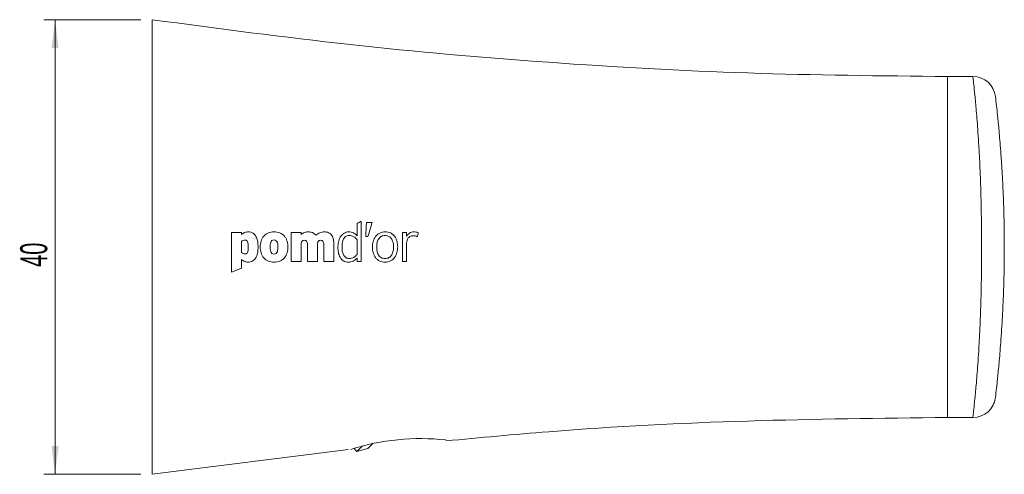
# Model space of a CAD drawing. Header units: millimetres. Extents: x -358 to 236, y 76 to 450.
# Tile 4 of 4: x 109 to 195, y 410 to 450. Entities that reach past the tile are written whole.
import ezdxf

# ---------------------------------------------------------------- set-up
doc = ezdxf.new("R2010")
doc.units = ezdxf.units.MM
doc.styles.add('SLDTEXTSTYLE0', font='TXT', dxfattribs={"width": 0.605})
doc.dimstyles.new('SLDDIMSTYLE1', dxfattribs={"dimtxt": 2.311487, "dimasz": 2.5, "dimexe": 0, "dimexo": 0.0625, "dimgap": 0.577872, "dimtad": 1, "dimtoh": 1, "dimrnd": 1e-09, "dimzin": 12, "dimdsep": 46, "dimtxsty": 'SLDTEXTSTYLE0', "dimsah": 1, "dimcen": 0.09, "dimadec": 0, "dimazin": 0, "dimtfac": 1, "dimtofl": 0, "dimtmove": 0, "dimatfit": 3, "dimfxl": 1, "dimfrac": 2, "dimtolj": 1, "dimtzin": 12, "dimarcsym": 0})

# ---------------------------------------------------------------- blocks, each defined once
blk = doc.blocks.new('*D3')
at = {"color": 7, "linetype": 'Continuous', "lineweight": 0}
for p, q in [((119.424, 449.982), (110.888, 449.982)), ((111.888, 449.982), (111.888, 409.982)), ((119.424, 409.982), (110.888, 409.982))]:
    blk.add_line(p, q, dxfattribs=at)
for points in [[(111.888, 449.982), (111.578, 447.482), (112.198, 447.482)], [(111.888, 409.982), (112.198, 412.482), (111.578, 412.482)]]:
    blk.add_solid(points, dxfattribs=at)
at = {"color": 7, "linetype": 'Continuous', "lineweight": 0, "insert": (108.819, 428.224), "char_height": 2.3813, "attachment_point": 1, "rotation": 90, "style": 'SLDTEXTSTYLE0'}
blk.add_mtext('40', dxfattribs=at)

msp = doc.modelspace()

# ---------------------------------------------------------------- linework, layer by layer
at = {"color": 7, "linetype": 'Continuous', "lineweight": 15}
for p, q in [((190.424, 414.982), (190.424, 444.982)), ((192.66, 444.982), (190.424, 444.982)), ((190.424, 444.982), (190.424, 429.982)), ((192.66, 414.982), (190.424, 414.982)), ((138.454, 411.999), (138.95, 412.495)), ((139.885, 412.723), (139.42, 412.258)), ((120.424, 409.982), (137.703, 412.15)), ((138.184, 412.269), (138.454, 411.999)), ((138.454, 411.999), (139.42, 412.258))]:
    msp.add_line(p, q, dxfattribs=at)
at = {"color": 142, "linetype": 'Continuous', "lineweight": 0, "true_color": 0x0080c0}
msp.add_line((138.441, 429.309), (138.441, 429.308), dxfattribs=at)
at = {"color": 7, "linetype": 'Continuous', "lineweight": 15}
for centre, radius, start, end in [((192.66, 442.982), 2, 6.72575, 90), ((192.66, 416.982), 2, 270, 353.27425), ((144.049, 392.883), 20.242, 83.67002, 107.61186)]:
    msp.add_arc(centre, radius, start, end, dxfattribs=at)
for points, knots in [([(190.424, 444.982), (184.569, 445.042), (172.863, 445.161), (155.328, 446.144), (137.832, 447.663), (126.227, 449.209), (120.424, 449.982)], [0, 0, 0, 0, 0.250058, 0.5, 0.749942, 1, 1, 1, 1]), ([(120.424, 449.982), (120.424, 449.982), (120.424, 449.87), (120.424, 449.382), (120.424, 448.628), (120.424, 447.336), (120.424, 445.322), (120.424, 443.003), (120.424, 441.041), (120.424, 439.526), (120.424, 437.978), (120.424, 436.406), (120.424, 434.815), (120.424, 433.211), (120.424, 431.599), (120.424, 430.521), (120.424, 429.443), (120.424, 428.365), (120.424, 426.753), (120.424, 425.149), (120.424, 423.558), (120.424, 421.986), (120.424, 420.439), (120.424, 418.924), (120.424, 416.961), (120.424, 414.643), (120.424, 412.628), (120.424, 411.337), (120.424, 410.582), (120.424, 410.095), (120.424, 409.982), (120.424, 409.982)], [0, 0, 0, 0, 0.015625, 0.0312501, 0.0468751, 0.0625002, 0.0937503, 0.1250004, 0.1406254, 0.1562505, 0.1718755, 0.1875006, 0.2031256, 0.2187507, 0.2343757, 0.2500008, 0.2500008, 0.2656257, 0.2812507, 0.2968756, 0.3125006, 0.3281255, 0.3437505, 0.3593754, 0.3750004, 0.4062503, 0.4375002, 0.4531251, 0.4687501, 0.484375, 0.5, 0.5, 0.5, 0.5]), ([(192.66, 414.982), (192.66, 414.982), (192.667, 415.042), (192.694, 415.283), (192.714, 415.463), (192.766, 415.953), (192.798, 416.262), (192.855, 416.84), (192.875, 417.052), (192.918, 417.514), (192.94, 417.764), (193.01, 418.577), (193.06, 419.201), (193.136, 420.306), (193.162, 420.705), (193.212, 421.56), (193.237, 422.015), (193.283, 422.993), (193.305, 423.515), (193.346, 424.648), (193.364, 425.245), (193.386, 426.193), (193.392, 426.518), (193.404, 427.187), (193.408, 427.532), (193.42, 428.571), (193.424, 429.28), (193.424, 430.726), (193.42, 431.433), (193.408, 432.472), (193.403, 432.816), (193.391, 433.483), (193.385, 433.807), (193.37, 434.437), (193.362, 434.744), (193.344, 435.341), (193.335, 435.633), (193.304, 436.479), (193.282, 437.002), (193.235, 437.983), (193.21, 438.443), (193.16, 439.295), (193.134, 439.688), (193.058, 440.786), (193.008, 441.411), (192.938, 442.227), (192.915, 442.477), (192.873, 442.935), (192.853, 443.143), (192.797, 443.712), (192.765, 444.018), (192.713, 444.504), (192.693, 444.683), (192.667, 444.922), (192.66, 444.982), (192.66, 444.982)], [0, 0, 0, 0, 0.0625, 0.0625, 0.125, 0.125, 0.1875, 0.1875, 0.21875, 0.21875, 0.25, 0.25, 0.3125, 0.3125, 0.34375, 0.34375, 0.375, 0.375, 0.40625, 0.40625, 0.4375, 0.4375, 0.453125, 0.453125, 0.46875, 0.46875, 0.5, 0.5, 0.53125, 0.53125, 0.546875, 0.546875, 0.5625, 0.5625, 0.578125, 0.578125, 0.59375, 0.59375, 0.625, 0.625, 0.65625, 0.65625, 0.6875, 0.6875, 0.75, 0.75, 0.78125, 0.78125, 0.8125, 0.8125, 0.875, 0.875, 0.9375, 0.9375, 1, 1, 1, 1]), ([(194.646, 443.216), (194.646, 443.216), (194.671, 443.008), (194.743, 442.367), (194.773, 442.098), (194.843, 441.433), (194.883, 441.038), (194.95, 440.325), (194.973, 440.068), (195.021, 439.516), (195.046, 439.22), (195.096, 438.583), (195.122, 438.242), (195.161, 437.688), (195.174, 437.497), (195.2, 437.099), (195.213, 436.891), (195.251, 436.249), (195.275, 435.793), (195.322, 434.81), (195.343, 434.28), (195.371, 433.44), (195.38, 433.153), (195.395, 432.559), (195.401, 432.25), (195.418, 431.307), (195.424, 430.663), (195.424, 429.342), (195.418, 428.696), (195.402, 427.753), (195.396, 427.443), (195.381, 426.847), (195.372, 426.558), (195.354, 425.998), (195.344, 425.725), (195.323, 425.196), (195.311, 424.939), (195.277, 424.201), (195.252, 423.746), (195.202, 422.894), (195.176, 422.496), (195.124, 421.751), (195.098, 421.407), (195.023, 420.448), (194.974, 419.902), (194.908, 419.191), (194.886, 418.971), (194.846, 418.566), (194.827, 418.381), (194.774, 417.875), (194.744, 417.603), (194.671, 416.957), (194.646, 416.748), (194.646, 416.748)], [0, 0, 0, 0, 0.125, 0.125, 0.1875, 0.1875, 0.25, 0.25, 0.28125, 0.28125, 0.3125, 0.3125, 0.34375, 0.34375, 0.359375, 0.359375, 0.375, 0.375, 0.40625, 0.40625, 0.4375, 0.4375, 0.453125, 0.453125, 0.46875, 0.46875, 0.5, 0.5, 0.53125, 0.53125, 0.546875, 0.546875, 0.5625, 0.5625, 0.578125, 0.578125, 0.59375, 0.59375, 0.625, 0.625, 0.65625, 0.65625, 0.6875, 0.6875, 0.75, 0.75, 0.78125, 0.78125, 0.8125, 0.8125, 0.875, 0.875, 1, 1, 1, 1]), ([(128.903, 431.31), (128.792, 431.31), (128.681, 431.292), (128.479, 431.209), (128.387, 431.145), (128.3, 431.077)], [0, 0, 0, 0, 0.5, 0.5, 1, 1, 1, 1]), ([(132.376, 429.982), (132.376, 430.153), (132.358, 430.322), (132.287, 430.569), (132.256, 430.648), (132.178, 430.798), (132.13, 430.87), (131.964, 431.062), (131.82, 431.161), (131.583, 431.253), (131.499, 431.275), (131.333, 431.304), (131.249, 431.31), (130.994, 431.311), (130.825, 431.286), (130.507, 431.165), (130.361, 431.065), (130.138, 430.808), (130.06, 430.651), (129.967, 430.325), (129.948, 430.153), (129.948, 429.982)], [0, 0, 0, 0, 0.125, 0.125, 0.1875, 0.1875, 0.25, 0.25, 0.375, 0.375, 0.4375, 0.4375, 0.5, 0.5, 0.625, 0.625, 0.75, 0.75, 0.875, 0.875, 1, 1, 1, 1]), ([(134.852, 431.023), (134.762, 431.121), (134.655, 431.201), (134.41, 431.295), (134.278, 431.31), (134.146, 431.31)], [0, 0, 0, 0, 0.5, 0.5, 1, 1, 1, 1]), ([(135.596, 431.31), (135.46, 431.31), (135.323, 431.288), (135.072, 431.188), (134.958, 431.11), (134.852, 431.023)], [0, 0, 0, 0, 0.5, 0.5, 1, 1, 1, 1]), ([(137.747, 431.31), (137.668, 431.31), (137.591, 431.3), (137.44, 431.258), (137.368, 431.226), (137.17, 431.101), (137.062, 430.979), (136.908, 430.707), (136.858, 430.556), (136.796, 430.25), (136.783, 430.095), (136.783, 429.938)], [0, 0, 0, 0, 0.125, 0.125, 0.25, 0.25, 0.5, 0.5, 0.75, 0.75, 1, 1, 1, 1]), ([(142.04, 429.997), (142.04, 430.16), (142.024, 430.321), (141.941, 430.637), (141.873, 430.787), (141.727, 430.98), (141.671, 431.038), (141.546, 431.139), (141.476, 431.182), (141.257, 431.281), (141.094, 431.312), (140.769, 431.309), (140.608, 431.276), (140.389, 431.17), (140.321, 431.127), (140.196, 431.023), (140.139, 430.963), (139.992, 430.769), (139.924, 430.618), (139.839, 430.305), (139.822, 430.141), (139.822, 429.977)], [0, 0, 0, 0, 0.125, 0.125, 0.25, 0.25, 0.3125, 0.3125, 0.375, 0.375, 0.5, 0.5, 0.625, 0.625, 0.6875, 0.6875, 0.75, 0.75, 0.875, 0.875, 1, 1, 1, 1]), ([(141.675, 429.987), (141.675, 430.105), (141.666, 430.222), (141.62, 430.452), (141.581, 430.566), (141.46, 430.768), (141.376, 430.854), (141.171, 430.968), (141.053, 430.993), (140.819, 430.995), (140.699, 430.971), (140.492, 430.858), (140.407, 430.772), (140.285, 430.569), (140.247, 430.456), (140.2, 430.224), (140.191, 430.105), (140.191, 429.987)], [0, 0, 0, 0, 0.125, 0.125, 0.25, 0.25, 0.375, 0.375, 0.5, 0.5, 0.625, 0.625, 0.75, 0.75, 0.875, 0.875, 1, 1, 1, 1]), ([(143.855, 431.247), (143.793, 431.275), (143.726, 431.29), (143.592, 431.308), (143.524, 431.31), (143.456, 431.31)], [0, 0, 0, 0, 0.5, 0.5, 1, 1, 1, 1]), ([(129.948, 429.982), (129.948, 429.811), (129.966, 429.642), (130.038, 429.395), (130.069, 429.316), (130.147, 429.165), (130.195, 429.093), (130.36, 428.9), (130.504, 428.8), (130.742, 428.706), (130.825, 428.684), (130.992, 428.655), (131.077, 428.649), (131.332, 428.649), (131.501, 428.676), (131.817, 428.8), (131.961, 428.9), (132.183, 429.158), (132.261, 429.314), (132.356, 429.639), (132.376, 429.811), (132.376, 429.982)], [0, 0, 0, 0, 0.125, 0.125, 0.1875, 0.1875, 0.25, 0.25, 0.375, 0.375, 0.4375, 0.4375, 0.5, 0.5, 0.625, 0.625, 0.75, 0.75, 0.875, 0.875, 1, 1, 1, 1]), ([(133.538, 430.162), (133.538, 430.21), (133.54, 430.257), (133.553, 430.351), (133.563, 430.399), (133.604, 430.484), (133.638, 430.522), (133.724, 430.565), (133.772, 430.571), (133.82, 430.571)], [0, 0, 0, 0, 0.25, 0.25, 0.5, 0.5, 0.75, 0.75, 1, 1, 1, 1]), ([(139.822, 429.977), (139.822, 429.813), (139.838, 429.651), (139.921, 429.334), (139.989, 429.181), (140.136, 428.986), (140.192, 428.927), (140.317, 428.824), (140.388, 428.78), (140.609, 428.678), (140.773, 428.647), (141.1, 428.651), (141.261, 428.687), (141.551, 428.832), (141.677, 428.941), (141.87, 429.202), (141.938, 429.353), (142.022, 429.668), (142.04, 429.832), (142.04, 429.997)], [0, 0, 0, 0, 0.125, 0.125, 0.25, 0.25, 0.3125, 0.3125, 0.375, 0.375, 0.5, 0.5, 0.625, 0.625, 0.75, 0.75, 0.875, 0.875, 1, 1, 1, 1]), ([(140.191, 429.987), (140.191, 429.868), (140.2, 429.75), (140.247, 429.518), (140.284, 429.403), (140.405, 429.198), (140.49, 429.108), (140.695, 428.991), (140.814, 428.965), (140.993, 428.965), (141.051, 428.972), (141.166, 429), (141.222, 429.022), (141.375, 429.109), (141.459, 429.197), (141.581, 429.403), (141.619, 429.516), (141.666, 429.749), (141.675, 429.868), (141.675, 429.987)], [0, 0, 0, 0, 0.125, 0.125, 0.25, 0.25, 0.375, 0.375, 0.5, 0.5, 0.5625, 0.5625, 0.625, 0.625, 0.75, 0.75, 0.875, 0.875, 1, 1, 1, 1]), ([(190.424, 429.982), (190.424, 429.884), (190.424, 429.687), (190.424, 429.392), (190.424, 429.098), (190.424, 428.804), (190.424, 428.511), (190.424, 428.218), (190.424, 427.927), (190.424, 427.635), (190.424, 427.344), (190.424, 426.907), (190.424, 426.327), (190.424, 425.617), (190.424, 424.917), (190.424, 423.986), (190.424, 422.858), (190.424, 421.125), (190.424, 419.198), (190.424, 417.704), (190.424, 416.72), (190.424, 416.094), (190.424, 415.6), (190.424, 415.305), (190.424, 415.138), (190.424, 415.049), (190.424, 414.992), (190.424, 414.986), (190.424, 414.982)], [0, 0, 0, 0, 0.008662, 0.017318, 0.025979, 0.034657, 0.043362, 0.052105, 0.060898, 0.06975, 0.078672, 0.087675, 0.110455, 0.133803, 0.157769, 0.182456, 0.23411, 0.289149, 0.409607, 0.543536, 0.614963, 0.68888, 0.764812, 0.842327, 0.881553, 0.920888, 0.960361, 1, 1, 1, 1]), ([(128.3, 428.873), (128.383, 428.81), (128.47, 428.751), (128.66, 428.67), (128.764, 428.649), (128.869, 428.649)], [0, 0, 0, 0, 0.5, 0.5, 1, 1, 1, 1]), ([(194.387, 415.976), (194.392, 415.983), (194.452, 416.07), (194.52, 416.239), (194.585, 416.423), (194.604, 416.512), (194.608, 416.53)], [0, 0, 0, 0, 0.043521, 0.527929, 0.903764, 1, 1, 1, 1]), ([(146.288, 412.922), (149.302, 413.207), (158.142, 414.041), (172.865, 414.784), (184.57, 414.916), (190.424, 414.982)], [0, 0, 0, 0, 0.205497, 0.602656, 1, 1, 1, 1])]:
    msp.add_open_spline(points, degree=3, knots=knots, dxfattribs=at)
at = {"color": 142, "linetype": 'Continuous', "lineweight": 0, "true_color": 0x0080c0}
for points in [[(138.832, 432.249), (138.71, 432.181), (138.588, 432.113), (138.467, 432.045)], [(138.467, 432.045), (138.467, 431.687), (138.467, 431.329), (138.467, 430.97)], [(138.832, 428.703), (138.832, 429.887), (138.832, 431.069), (138.832, 432.249)], [(138.832, 432.249), (138.832, 431.069), (138.832, 429.887), (138.832, 428.703)], [(139.227, 430.912), (139.249, 431.32), (139.272, 431.727), (139.295, 432.134)], [(139.295, 432.134), (139.272, 431.727), (139.249, 431.32), (139.227, 430.912)], [(139.796, 432.134), (139.629, 432.134), (139.462, 432.134), (139.295, 432.134)], [(139.796, 432.134), (139.673, 431.727), (139.549, 431.32), (139.426, 430.912)], [(139.426, 430.912), (139.549, 431.32), (139.673, 431.727), (139.796, 432.134)], [(127.424, 431.257), (127.424, 430.091), (127.424, 428.927), (127.424, 427.763)], [(127.424, 427.763), (127.424, 428.927), (127.424, 430.091), (127.424, 431.257)], [(128.3, 431.077), (128.3, 431.137), (128.3, 431.197), (128.3, 431.257)], [(132.662, 431.257), (132.662, 430.405), (132.662, 429.554), (132.662, 428.703)], [(133.538, 431.257), (133.246, 431.257), (132.954, 431.257), (132.662, 431.257)], [(132.662, 428.703), (132.662, 429.554), (132.662, 430.405), (132.662, 431.257)], [(133.538, 431.087), (133.538, 431.143), (133.538, 431.2), (133.538, 431.257)], [(139.227, 430.912), (139.293, 430.912), (139.36, 430.912), (139.426, 430.912)], [(142.823, 431.257), (142.702, 431.257), (142.58, 431.257), (142.458, 431.257)], [(142.823, 430.941), (142.823, 431.046), (142.823, 431.152), (142.823, 431.257)], [(143.762, 430.877), (143.793, 431.001), (143.824, 431.124), (143.855, 431.247)], [(128.3, 430.469), (128.3, 430.143), (128.3, 429.817), (128.3, 429.491)], [(128.3, 429.491), (128.3, 429.817), (128.3, 430.143), (128.3, 430.469)], [(133.538, 428.703), (133.538, 429.189), (133.538, 429.675), (133.538, 430.162)], [(134.102, 430.152), (134.102, 429.669), (134.102, 429.186), (134.102, 428.703)], [(134.978, 428.703), (134.978, 429.189), (134.978, 429.675), (134.978, 430.162)], [(135.538, 430.152), (135.538, 429.669), (135.538, 429.185), (135.538, 428.703)], [(136.418, 428.703), (136.418, 429.223), (136.418, 429.743), (136.418, 430.264)], [(136.418, 430.264), (136.418, 429.743), (136.418, 429.223), (136.418, 428.703)], [(138.467, 430.61), (138.467, 430.185), (138.467, 429.76), (138.467, 429.335)], [(138.467, 429.335), (138.467, 429.76), (138.467, 430.185), (138.467, 430.61)], [(142.823, 428.703), (142.823, 429.202), (142.823, 429.701), (142.823, 430.201)], [(142.823, 430.201), (142.823, 429.701), (142.823, 429.202), (142.823, 428.703)], [(138.467, 429.014), (138.467, 428.91), (138.467, 428.806), (138.467, 428.703)], [(132.662, 428.703), (132.954, 428.703), (133.246, 428.703), (133.538, 428.703)], [(134.102, 428.703), (134.394, 428.703), (134.686, 428.703), (134.978, 428.703)], [(135.538, 428.703), (135.831, 428.703), (136.125, 428.703), (136.418, 428.703)], [(142.458, 428.703), (142.58, 428.703), (142.702, 428.703), (142.823, 428.703)]]:
    msp.add_open_spline(points, degree=3, dxfattribs=at)
at = {"color": 7, "linetype": 'Continuous', "lineweight": 15}
for points in [[(128.3, 431.257), (128.008, 431.257), (127.716, 431.257), (127.424, 431.257)], [(142.458, 431.257), (142.458, 430.405), (142.458, 429.554), (142.458, 428.703)], [(127.424, 427.763), (127.716, 427.88), (128.008, 427.997), (128.3, 428.114)], [(128.3, 428.114), (128.3, 428.367), (128.3, 428.62), (128.3, 428.873)], [(138.467, 428.703), (138.588, 428.703), (138.71, 428.703), (138.832, 428.703)]]:
    msp.add_open_spline(points, degree=3, dxfattribs=at)
at = {"color": 142, "linetype": 'Continuous', "lineweight": 0, "true_color": 0x0080c0}
for points, knots in [([(129.754, 429.987), (129.754, 430.135), (129.746, 430.282), (129.7, 430.572), (129.662, 430.717), (129.536, 430.984), (129.445, 431.105), (129.2, 431.272), (129.052, 431.31), (128.903, 431.31)], [0, 0, 0, 0, 0.25, 0.25, 0.5, 0.5, 0.75, 0.75, 1, 1, 1, 1]), ([(128.903, 431.31), (129.052, 431.31), (129.2, 431.272), (129.444, 431.106), (129.537, 430.983), (129.662, 430.717), (129.7, 430.571), (129.746, 430.282), (129.754, 430.135), (129.754, 429.987)], [0, 0, 0, 0, 0.25, 0.25, 0.5, 0.5, 0.75, 0.75, 1, 1, 1, 1]), ([(134.146, 431.31), (134.035, 431.31), (133.925, 431.292), (133.719, 431.216), (133.624, 431.157), (133.538, 431.087)], [0, 0, 0, 0, 0.5, 0.5, 1, 1, 1, 1]), ([(136.418, 430.264), (136.418, 430.392), (136.41, 430.518), (136.361, 430.768), (136.321, 430.891), (136.182, 431.105), (136.083, 431.191), (135.851, 431.292), (135.724, 431.31), (135.596, 431.31)], [0, 0, 0, 0, 0.25, 0.25, 0.5, 0.5, 0.75, 0.75, 1, 1, 1, 1]), ([(135.596, 431.31), (135.723, 431.31), (135.849, 431.293), (136.083, 431.191), (136.182, 431.105), (136.321, 430.891), (136.361, 430.769), (136.41, 430.519), (136.418, 430.392), (136.418, 430.264)], [0, 0, 0, 0, 0.25, 0.25, 0.5, 0.5, 0.75, 0.75, 1, 1, 1, 1]), ([(137.143, 429.943), (137.143, 430.058), (137.149, 430.173), (137.179, 430.4), (137.204, 430.514), (137.292, 430.726), (137.357, 430.827), (137.544, 430.964), (137.66, 430.994), (137.776, 430.994)], [0, 0, 0, 0, 0.25, 0.25, 0.5, 0.5, 0.75, 0.75, 1, 1, 1, 1]), ([(137.776, 430.994), (137.66, 430.994), (137.544, 430.964), (137.358, 430.827), (137.292, 430.726), (137.204, 430.514), (137.179, 430.4), (137.149, 430.173), (137.143, 430.058), (137.143, 429.943)], [0, 0, 0, 0, 0.25, 0.25, 0.5, 0.5, 0.75, 0.75, 1, 1, 1, 1]), ([(138.467, 430.97), (138.375, 431.074), (138.268, 431.164), (138.084, 431.254), (138.018, 431.276), (137.884, 431.304), (137.816, 431.31), (137.747, 431.31)], [0, 0, 0, 0, 0.5, 0.5, 0.75, 0.75, 1, 1, 1, 1]), ([(137.747, 431.31), (137.885, 431.31), (138.023, 431.283), (138.207, 431.194), (138.266, 431.156), (138.372, 431.07), (138.421, 431.022), (138.467, 430.97)], [0, 0, 0, 0, 0.5, 0.5, 0.75, 0.75, 1, 1, 1, 1]), ([(138.467, 430.61), (138.39, 430.726), (138.288, 430.822), (138.05, 430.957), (137.914, 430.994), (137.776, 430.994)], [0, 0, 0, 0, 0.5, 0.5, 1, 1, 1, 1]), ([(143.456, 431.31), (143.328, 431.31), (143.202, 431.273), (142.982, 431.144), (142.887, 431.053), (142.823, 430.941)], [0, 0, 0, 0, 0.5, 0.5, 1, 1, 1, 1]), ([(142.823, 430.201), (142.823, 430.291), (142.83, 430.38), (142.864, 430.555), (142.891, 430.642), (142.98, 430.799), (143.044, 430.867), (143.198, 430.955), (143.288, 430.975), (143.378, 430.975)], [0, 0, 0, 0, 0.25, 0.25, 0.5, 0.5, 0.75, 0.75, 1, 1, 1, 1]), ([(143.378, 430.975), (143.288, 430.975), (143.198, 430.955), (143.044, 430.868), (142.98, 430.799), (142.891, 430.643), (142.864, 430.556), (142.83, 430.38), (142.823, 430.291), (142.823, 430.201)], [0, 0, 0, 0, 0.25, 0.25, 0.5, 0.5, 0.75, 0.75, 1, 1, 1, 1]), ([(143.378, 430.975), (143.445, 430.975), (143.512, 430.969), (143.642, 430.937), (143.704, 430.911), (143.762, 430.877)], [0, 0, 0, 0, 0.5, 0.5, 1, 1, 1, 1]), ([(128.611, 430.59), (128.554, 430.59), (128.497, 430.579), (128.392, 430.536), (128.344, 430.504), (128.3, 430.469)], [0, 0, 0, 0, 0.5, 0.5, 1, 1, 1, 1]), ([(128.3, 430.469), (128.344, 430.504), (128.392, 430.536), (128.497, 430.579), (128.554, 430.59), (128.611, 430.59)], [0, 0, 0, 0, 0.5, 0.5, 1, 1, 1, 1]), ([(128.888, 429.958), (128.888, 430.087), (128.885, 430.217), (128.845, 430.406), (128.826, 430.47), (128.764, 430.545), (128.736, 430.564), (128.676, 430.587), (128.643, 430.59), (128.611, 430.59)], [0, 0, 0, 0, 0.5, 0.5, 0.75, 0.75, 0.875, 0.875, 1, 1, 1, 1]), ([(128.611, 430.59), (128.644, 430.59), (128.676, 430.587), (128.737, 430.564), (128.764, 430.544), (128.827, 430.469), (128.846, 430.405), (128.885, 430.216), (128.888, 430.087), (128.888, 429.958)], [0, 0, 0, 0, 0.125, 0.125, 0.25, 0.25, 0.5, 0.5, 1, 1, 1, 1]), ([(128.616, 429.369), (128.647, 429.369), (128.677, 429.372), (128.735, 429.392), (128.762, 429.409), (128.824, 429.476), (128.845, 429.537), (128.885, 429.714), (128.888, 429.836), (128.888, 429.958)], [0, 0, 0, 0, 0.125, 0.125, 0.25, 0.25, 0.5, 0.5, 1, 1, 1, 1]), ([(128.888, 429.958), (128.888, 429.836), (128.886, 429.714), (128.844, 429.536), (128.824, 429.476), (128.762, 429.409), (128.735, 429.392), (128.677, 429.372), (128.647, 429.369), (128.616, 429.369)], [0, 0, 0, 0, 0.5, 0.5, 0.75, 0.75, 0.875, 0.875, 1, 1, 1, 1]), ([(128.869, 428.649), (128.945, 428.649), (129.02, 428.657), (129.167, 428.693), (129.238, 428.723), (129.366, 428.802), (129.424, 428.853), (129.521, 428.969), (129.562, 429.034), (129.661, 429.238), (129.699, 429.387), (129.746, 429.685), (129.754, 429.835), (129.754, 429.987)], [0, 0, 0, 0, 0.125, 0.125, 0.25, 0.25, 0.375, 0.375, 0.5, 0.5, 0.75, 0.75, 1, 1, 1, 1]), ([(129.754, 429.987), (129.754, 429.835), (129.746, 429.685), (129.699, 429.387), (129.661, 429.238), (129.562, 429.034), (129.521, 428.969), (129.425, 428.854), (129.367, 428.803), (129.175, 428.683), (129.022, 428.649), (128.869, 428.649)], [0, 0, 0, 0, 0.25, 0.25, 0.5, 0.5, 0.625, 0.625, 0.75, 0.75, 1, 1, 1, 1]), ([(131.505, 429.982), (131.505, 430.048), (131.502, 430.114), (131.488, 430.244), (131.477, 430.309), (131.433, 430.435), (131.399, 430.496), (131.297, 430.581), (131.228, 430.6), (131.095, 430.6), (131.027, 430.583), (130.923, 430.5), (130.888, 430.439), (130.844, 430.314), (130.832, 430.248), (130.817, 430.115), (130.814, 430.049), (130.814, 429.982)], [0, 0, 0, 0, 0.125, 0.125, 0.25, 0.25, 0.375, 0.375, 0.5, 0.5, 0.625, 0.625, 0.75, 0.75, 0.875, 0.875, 1, 1, 1, 1]), ([(130.814, 429.982), (130.814, 429.916), (130.817, 429.85), (130.832, 429.719), (130.844, 429.655), (130.888, 429.528), (130.921, 429.467), (131.023, 429.38), (131.091, 429.36), (131.225, 429.359), (131.293, 429.379), (131.395, 429.464), (131.429, 429.525), (131.474, 429.65), (131.487, 429.716), (131.502, 429.849), (131.505, 429.915), (131.505, 429.982)], [0, 0, 0, 0, 0.125, 0.125, 0.25, 0.25, 0.375, 0.375, 0.5, 0.5, 0.625, 0.625, 0.75, 0.75, 0.875, 0.875, 1, 1, 1, 1]), ([(133.82, 430.571), (133.869, 430.571), (133.918, 430.564), (134.003, 430.52), (134.036, 430.48), (134.077, 430.393), (134.088, 430.344), (134.1, 430.249), (134.102, 430.201), (134.102, 430.152)], [0, 0, 0, 0, 0.25, 0.25, 0.5, 0.5, 0.75, 0.75, 1, 1, 1, 1]), ([(134.978, 430.162), (134.978, 430.21), (134.98, 430.257), (134.993, 430.351), (135.004, 430.399), (135.045, 430.484), (135.078, 430.523), (135.164, 430.565), (135.213, 430.571), (135.26, 430.571)], [0, 0, 0, 0, 0.25, 0.25, 0.5, 0.5, 0.75, 0.75, 1, 1, 1, 1]), ([(135.26, 430.571), (135.309, 430.571), (135.358, 430.564), (135.442, 430.519), (135.474, 430.479), (135.514, 430.392), (135.524, 430.344), (135.536, 430.249), (135.538, 430.201), (135.538, 430.152)], [0, 0, 0, 0, 0.25, 0.25, 0.5, 0.5, 0.75, 0.75, 1, 1, 1, 1]), ([(136.783, 429.938), (136.783, 429.79), (136.794, 429.642), (136.849, 429.352), (136.895, 429.208), (137.041, 428.949), (137.145, 428.834), (137.4, 428.684), (137.549, 428.649), (137.698, 428.649)], [0, 0, 0, 0, 0.25, 0.25, 0.5, 0.5, 0.75, 0.75, 1, 1, 1, 1]), ([(137.698, 428.649), (137.623, 428.649), (137.55, 428.657), (137.406, 428.693), (137.336, 428.721), (137.145, 428.833), (137.041, 428.949), (136.895, 429.207), (136.849, 429.351), (136.794, 429.642), (136.783, 429.79), (136.783, 429.938)], [0, 0, 0, 0, 0.125, 0.125, 0.25, 0.25, 0.5, 0.5, 0.75, 0.75, 1, 1, 1, 1]), ([(137.79, 428.965), (137.68, 428.965), (137.569, 428.992), (137.385, 429.112), (137.313, 429.203), (137.216, 429.399), (137.186, 429.507), (137.15, 429.724), (137.143, 429.833), (137.143, 429.943)], [0, 0, 0, 0, 0.25, 0.25, 0.5, 0.5, 0.75, 0.75, 1, 1, 1, 1]), ([(137.143, 429.943), (137.143, 429.833), (137.15, 429.724), (137.186, 429.507), (137.216, 429.399), (137.314, 429.202), (137.385, 429.112), (137.569, 428.993), (137.68, 428.965), (137.79, 428.965)], [0, 0, 0, 0, 0.25, 0.25, 0.5, 0.5, 0.75, 0.75, 1, 1, 1, 1]), ([(128.3, 429.491), (128.345, 429.455), (128.394, 429.422), (128.5, 429.379), (128.558, 429.369), (128.616, 429.369)], [0, 0, 0, 0, 0.5, 0.5, 1, 1, 1, 1]), ([(128.616, 429.369), (128.558, 429.369), (128.5, 429.379), (128.394, 429.422), (128.345, 429.455), (128.3, 429.491)], [0, 0, 0, 0, 0.5, 0.5, 1, 1, 1, 1]), ([(137.698, 428.649), (137.845, 428.649), (137.991, 428.682), (138.252, 428.811), (138.367, 428.906), (138.467, 429.014)], [0, 0, 0, 0, 0.5, 0.5, 1, 1, 1, 1]), ([(138.467, 429.014), (138.367, 428.906), (138.251, 428.811), (137.992, 428.682), (137.845, 428.649), (137.698, 428.649)], [0, 0, 0, 0, 0.5, 0.5, 1, 1, 1, 1]), ([(138.467, 429.335), (138.383, 429.231), (138.284, 429.137), (138.113, 429.037), (138.051, 429.01), (137.923, 428.974), (137.858, 428.965), (137.79, 428.965)], [0, 0, 0, 0, 0.5, 0.5, 0.75, 0.75, 1, 1, 1, 1]), ([(137.79, 428.965), (137.925, 428.965), (138.056, 429.003), (138.285, 429.138), (138.383, 429.231), (138.467, 429.335)], [0, 0, 0, 0, 0.5, 0.5, 1, 1, 1, 1])]:
    msp.add_open_spline(points, degree=3, knots=knots, dxfattribs=at)

# ---------------------------------------------------------------- dimensions: what is measured, and where the dimension line sits
at = {"color": 7, "linetype": 'Continuous', "lineweight": 0}
dim = msp.add_linear_dim(base=(111.888, 409.982), p1=(120.424, 449.982), p2=(120.424, 409.982), angle=90, dimstyle='SLDDIMSTYLE1', dxfattribs=at)
dim.commit()
dim.dimension.update_dxf_attribs({"geometry": '*D3', "text_midpoint": (111.888, 429.982), "dimtype": 160})

doc.saveas('drawing.dxf')
